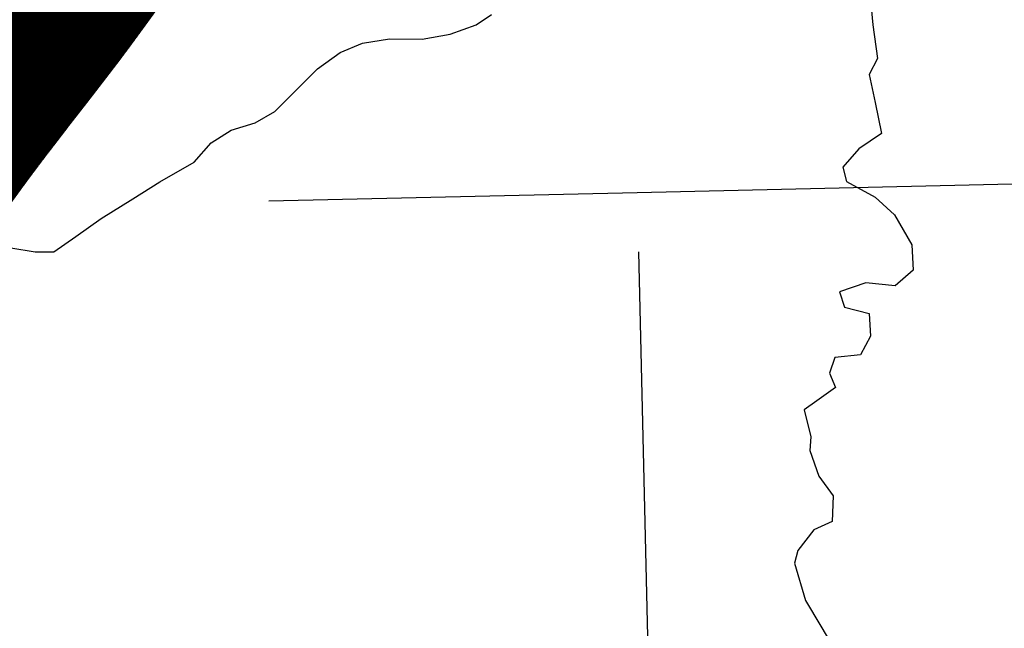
# Model space of a CAD drawing. Header units: feet. Extents: x 18803 to 104580, y -6601 to 116448.
# Tile 33 of 102: x 43314 to 47401, y 71610 to 74137. Entities that reach past the tile are written whole.
import ezdxf

# ---------------------------------------------------------------- set-up
doc = ezdxf.new("R2010")
doc.units = ezdxf.units.FT
doc.header["$LTSCALE"] = 100
doc.header["$MEASUREMENT"] = 0
doc.linetypes.add('DASHED', pattern=[0.75, 0.5, -0.25])
for name, color, linetype in [('ELPC BOLD TITLE SHEET', 3, 'Continuous'), ('ELRGOV-SECTION', 253, 'DASHED'), ('ELRP', 253, 'Continuous'), ('SL-VICINITY MAP', 2, 'Continuous')]:
    doc.layers.add(name, color=color, linetype=linetype)

msp = doc.modelspace()

# ---------------------------------------------------------------- linework, layer by layer
at = {"layer": 'ELPC BOLD TITLE SHEET', "const_width": 1000}
msp.add_lwpolyline([(43625.8, 74654.8), (43575.3, 74598.9), (43564, 74585.5), (43563, 74584.3), (43528, 74538.9), (43506.2, 74508.9), (43506, 74508.7), (43482.1, 74475.4), (43482, 74475.2), (43448.9, 74429.7), (43448.8, 74429.7), (43448.8, 74429.7), (43433.1, 74408.1), (43433.1, 74408.1), (43391.5, 74351.2), (43391.5, 74351.2), (43391.5, 74351.2), (43380.7, 74336.5), (43380.6, 74336.4), (43333.5, 74272.8), (43324.1, 74260.3), (43323.9, 74260), (43271.8, 74192.1), (43263.5, 74181.3), (43263.5, 74181.3), (43207.6, 74108.8), (43202.7, 74102.5), (43202.6, 74102.4), (43143, 74026), (43141.9, 74024.6), (43141.8, 74024.5), (43085.6, 73951.3), (43085.5, 73951.3), (43076, 73939), (43076, 73939), (43076, 73939), (43027.6, 73876.5), (43009.3, 73852.3), (43009.2, 73852.1), (42972.9, 73803.6), (42943.6, 73764.2), (42943.4, 73764), (42917.9, 73729.1), (42917.9, 73729.1), (42917.9, 73729), (42878.4, 73674.8), (42878.4, 73674.8), (42878.4, 73674.8), (42862.8, 73653.3), (42862.7, 73653.2), (42811.9, 73584)], dxfattribs=at)
at = {"layer": 'ELRGOV-SECTION', "ltscale": 50}
msp.add_line((45795.1, 76922), (46369.4, 52312.8), dxfattribs=at)
msp.add_lwpolyline([(19693.9, 72844.7), (24771.4, 72954.8), (30048.6, 73067.6), (35322.2, 73183.6), (40599.4, 73299.6), (45876.5, 73419), (51153.3, 73541.6)], dxfattribs=at)
at = {"layer": 'ELRP'}
msp.add_line((42153.9, 72553.4), (43707.4, 74630.9), dxfattribs=at)
at = {"layer": 'SL-VICINITY MAP'}
for points in [[(43276.2, 73190.1), (43377.3, 73172.5), (43454.6, 73172.9), (43546.2, 73236.6), (43652, 73311.2), (43782.7, 73392.9), (43894.9, 73463.5), (44038.1, 73545.6), (44108.2, 73625.4), (44191.9, 73678.4), (44291.1, 73708.8), (44373, 73755.5), (44479.7, 73861.5), (44550.2, 73932.9), (44643.8, 74000.9), (44736.4, 74039.5), (44848.7, 74057.9), (44984.8, 74056.1), (45101.2, 74076.6), (45208.4, 74115.7), (45271.7, 74157.6)], [(43376.1, 74156.2), (43348.9, 74103), (43296.1, 74009.1)], [(46848.3, 74188.3), (46855.2, 74115.2), (46875.1, 73975.6), (46839.9, 73909.5), (46865.3, 73793.1), (46891, 73664.2), (46797.2, 73600.4), (46731, 73525), (46745.9, 73464.8), (46865.5, 73399.6), (46945.6, 73326.9), (47017.2, 73201.6), (47023.3, 73097.2), (46948.3, 73032), (46826.6, 73044.8), (46717.1, 73007.7), (46738.4, 72943.6), (46839.7, 72917.6), (46845.4, 72823.7), (46804.4, 72744.9), (46698.2, 72735.2), (46675.5, 72669.6), (46700.8, 72609.8), (46623.4, 72555), (46570.5, 72517.7), (46597.7, 72405.7), (46593.6, 72349.1), (46631.1, 72241.7), (46690.6, 72160), (46686.3, 72053.3), (46610.3, 72019.5), (46544.5, 71933.7), (46529.8, 71881), (46575.4, 71725.8), (46640.1, 71619.3), (46698.1, 71520.9)]]:
    msp.add_lwpolyline(points, dxfattribs=at)

doc.saveas('drawing.dxf')
